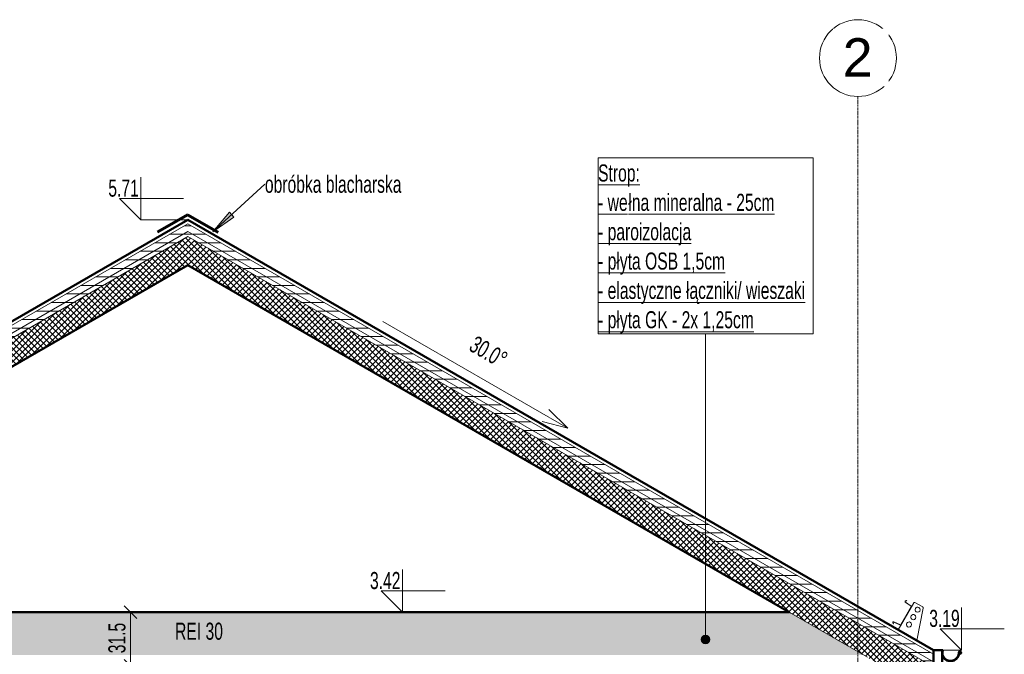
# Model space of a CAD drawing. Header units: centimetres. Extents: x 376 to 4434, y -323 to 48730.
# Tile 17 of 45: x 1931 to 2508, y 317 to 689. Entities that reach past the tile are written whole.
import ezdxf

# ---------------------------------------------------------------- set-up
doc = ezdxf.new("R2010")
doc.units = ezdxf.units.CM
doc.linetypes.add('Linia siatki', pattern=[2.2225, 1.27, -0.3175, 0.3175, -0.3175])
for name, color, linetype, lineweight in [('A-ANNO-DIMS', 7, 'Continuous', 5), ('A-ANNO-DIMS-50', 7, 'Continuous', 5), ('A-ANNO-IDEN', 7, 'Continuous', 5), ('A-DETL-WIDE', 7, 'Continuous', 70), ('A-FLOR', 7, 'Continuous', 5), ('A-FLOR-IDEN', 7, 'Continuous', 5), ('A-FLOR-PATT', 7, 'Continuous', 50), ('A-GENM', 7, 'Continuous', 5), ('A-ROOF', 7, 'Continuous', 5), ('A-ROOF-MCUT', 7, 'Continuous', 50), ('A-ROOF-PATT', 7, 'Continuous', 50), ('G-ANNO-DIMS', 7, 'Continuous', 5), ('G-ANNO-TEXT', 7, 'Continuous', 5), ('S-GRID', 7, 'Continuous', 5), ('S-GRID-IDEN', 7, 'Continuous', 5)]:
    doc.layers.add(name, color=color, linetype=linetype, lineweight=lineweight)
doc.styles.add('Arial', font='arial.ttf', dxfattribs={"height": 22.5})
doc.styles.add('Arial Narrow_1', font='ARIALN.TTF', dxfattribs={"width": 0.8, "height": 10})
doc.dimstyles.new('standard_wielkość_otworów', dxfattribs={"dimscale": 30.48, "dimtxt": 10.23431, "dimasz": 0.246063, "dimexe": 0.164042, "dimexo": 0.0625, "dimgap": 0, "dimtad": 1, "dimdec": 1, "dimrnd": 0.5, "dimdsep": 46, "dimtxsty": 'Arial Narrow_1', "dimblk1": 'OBLIQUE', "dimblk2": 'OBLIQUE', "dimsah": 1, "dimcen": 0.09, "dimazin": 0, "dimtfac": 1, "dimtdec": 4, "dimtix": 1, "dimtmove": 0, "dimatfit": 3, "dimfxl": 0.164042, "dimfxlon": 1, "dimtvp": 1, "dimtolj": 1, "dimtzin": 0, "dimarcsym": 2})
pattern_1 = [(0, (2116.5484, 303), (0, 5), [])]

# ---------------------------------------------------------------- blocks, each defined once
blk = doc.blocks.new('Construction_Roof-Accessories_Lindab_KOTEGL - Construction_Roof-Accessories_Lindab_KOTEGL-9237828-Przekrój')
at = {"layer": 'A-GENM', "color": 250, "true_color": 0x2a2a2a}
for p, q in [((66345.12, 347.05), (66336.01, 331.28)), ((66350.39, 344.59), (66345.81, 347.24)), ((66347.04, 324.91), (66350.72, 343.85))]:
    blk.add_line(p, q, dxfattribs=at)
for centre, radius, start, end in [((66345.56, 346.8), 0.5, 60.00494, 150), ((66345.56, 346.8), 0.5, 75.00412, 120.00165), ((66344.89, 338.65), 1.5, 58.04, 238.04), ((66347.38, 342.98), 1.5, 58.04, 238.04), ((66347.38, 342.98), 1.5, 238.04, 58.04), ((66350.04, 343.99), 0.701, 31.60296, 60.00494), ((66350.04, 343.99), 0.701, 349, 60.00494), ((66342.39, 334.32), 1.5, 58.04, 238.04), ((66342.39, 334.32), 1.5, 238.04, 58.04), ((66344.89, 338.65), 1.5, 238.04, 58.04)]:
    blk.add_arc(centre, radius, start, end, dxfattribs=at)
blk = doc.blocks.new('Construction_Roof-Accessories_Lindab_SNO_KOTEGL - Construction_Roof-Accessories_Lindab_SNO-9284629-Przekrój')
at = {"layer": 'A-GENM'}
for p, q in [((66343.69, 345.03), (66340.22, 347.4)), ((66340.29, 347.5), (66343.75, 345.13)), ((66340.34, 348.14), (66340.98, 348.35)), ((66341.02, 348.24), (66340.37, 348.03)), ((66340.98, 348.35), (66341.02, 348.24)), ((66337.52, 334.12), (66343.73, 344.87)), ((66343.82, 344.8), (66337.63, 334.07)), ((66333.14, 334.76), (66332.99, 335.43)), ((66333.11, 335.45), (66333.26, 334.79)), ((66333.26, 334.79), (66333.14, 334.76)), ((66337.31, 333.97), (66333.53, 335.79)), ((66333.58, 335.9), (66337.37, 334.08))]:
    blk.add_line(p, q, dxfattribs=at)
for centre, radius, start, end in [((66340.46, 347.74), 0.42, 107.63808, 235.09877), ((66340.46, 347.74), 0.3, 107.63808, 235), ((66343.63, 344.93), 0.115, 330, 55.63783), ((66343.61, 344.93), 0.248, 330, 55.63783), ((66333.4, 335.52), 0.42, 64.90123, 192.36192), ((66333.4, 335.52), 0.3, 65, 192.36192), ((66337.41, 334.2), 0.248, 244.36217, 330), ((66337.42, 334.18), 0.115, 244.36217, 330)]:
    blk.add_arc(centre, radius, start, end, dxfattribs=at)
blk = doc.blocks.new('DIMBLOCK1-Przekrój')
at = {"layer": 'A-ANNO-DIMS-50', "color": 250, "true_color": 0x303030}
for p, q in [((1996.01, 341.5), (1991.01, 341.5)), ((1996.01, 341.5), (1992.26, 345.25)), ((1996.01, 341.5), (1996.01, 310)), ((1996.01, 341.5), (1999.76, 337.75)), ((1996.01, 341.5), (2001.01, 341.5)), ((1996.01, 310), (1992.26, 313.75)), ((1996.01, 310), (1991.01, 310)), ((1996.01, 310), (1999.76, 306.25)), ((1996.01, 310), (2001.01, 310))]:
    blk.add_line(p, q, dxfattribs=at)
at = {"layer": 'A-ANNO-DIMS-50', "color": 0, "insert": (1983.08, 317.47), "char_height": 10, "width": 19.8838, "attachment_point": 1, "rotation": 90, "line_spacing_factor": 0.974696, "style": 'Arial Narrow_1'}
blk.add_mtext('31.5', dxfattribs=at)
blk = doc.blocks.new('_Oblique')
at = {"color": 0, "linetype": 'ByBlock', "lineweight": -2}
blk.add_line((-0.5, -0.5), (0.5, 0.5), dxfattribs=at)
blk = doc.blocks.new('Rzędne punktów - Znacznik rzędnej-817464-Przekrój')
at = {"layer": 'G-ANNO-DIMS'}
for p, q in [((66045.74, 341.5), (66045.74, 366.5)), ((66033.24, 354), (66045.74, 341.5)), ((66033.24, 354), (66070.74, 354))]:
    blk.add_line(p, q, dxfattribs=at)
blk = doc.blocks.new('Siatka - M_Symbol siatki - okrąg mniejszy-7853319-Przekrój')
at = {"layer": 'S-GRID-IDEN'}
blk.add_circle((65527.61, -300.36), 22.5, dxfattribs=at)

msp = doc.modelspace()

# ---------------------------------------------------------------- hatches: boundary and pattern name
at = {"layer": 'A-ANNO-IDEN'}
h = msp.add_hatch(color=256, dxfattribs=at)
edge = h.paths.add_edge_path()
edge.add_arc((2332.68, 325.52), 2.5, 0, 360)
at = {"layer": 'A-FLOR-PATT', "lineweight": 5, "true_color": 0x808080}
h = msp.add_hatch(dxfattribs=at)
h.set_pattern_fill('FP_8', color=8, style=0, pattern_type=2)
h.set_pattern_definition([(0, (2116.5484, 303), (2.381, 1.375), [1.587, -3.175]), (120, (2116.5484, 303), (-2.381285, 1.3745065), [1.588, -3.175]), (60, (2116.5484, 303), (-0.000285, 2.7495065), [0, -3.175, 1.587, 0])])
h.paths.add_polyline_path([(2188.29, 316.5), (2425.1, 316.5), (2381.79, 341.5), (1677.31, 341.5), (1645.85, 323.34), (1645.85, 316.5), (2061.15, 316.5)])
at = {"layer": 'A-ROOF-PATT', "lineweight": 5, "true_color": 0x808080}
h = msp.add_hatch(dxfattribs=at)
h.set_pattern_fill('FP_14', color=8, style=0, pattern_type=2)
h.set_pattern_definition(pattern_1)
h.paths.add_polyline_path([(2466.2, 312.4), (2466.2, 317.02), (2029.55, 569.12), (1592.9, 317.02), (1592.9, 312.4), (2029.55, 564.5), (2458.47, 316.86)])
h = msp.add_hatch(dxfattribs=at)
h.set_pattern_fill('FP_14', color=8, style=0, pattern_type=2)
h.set_pattern_definition(pattern_1)
h.paths.add_polyline_path([(2466.2, 309.51), (2466.2, 312.4), (2029.55, 564.5), (1592.9, 312.4), (1592.9, 309.51), (2029.55, 561.61), (2461.65, 312.14)])
at = {"layer": 'A-ROOF-PATT', "lineweight": 5, "true_color": 0x787878}
h = msp.add_hatch(dxfattribs=at)
h.set_pattern_fill('FP_10', color=8, style=0, pattern_type=2)
h.set_pattern_definition([(45, (2116.5484, 303), (-1.767767, 1.767767), []), (135, (2116.5484, 303), (-1.767767, -1.767767), [])])
h.paths.add_polyline_path([(2466.2, 292.77), (2466.2, 309.51), (2029.55, 561.61), (1592.9, 309.51), (1592.9, 292.77), (2029.55, 544.87), (2442.58, 306.4)])
at = {"layer": 'G-ANNO-TEXT'}
msp.add_hatch(color=256, dxfattribs=at).paths.add_polyline_path([(2044.17, 564.39), (2056.58, 573.04), (2053.92, 575.96)])

# ---------------------------------------------------------------- linework, layer by layer
at = {"layer": 'A-ANNO-IDEN'}
msp.add_line((2332.68, 325.52), (2332.68, 504.57), dxfattribs=at)
at = {"layer": 'A-ANNO-IDEN', "flags": 128}
msp.add_lwpolyline([(2269.83, 607.77), (2395.79, 607.77), (2395.79, 504.57), (2269.83, 504.57)], close=True, dxfattribs=at)
at = {"layer": 'A-ANNO-IDEN'}
msp.add_circle((2332.68, 325.52), 2.5, dxfattribs=at)
at = {"layer": 'A-DETL-WIDE'}
for q in [(2011.8, 564.18), (2047.3, 564.18)]:
    msp.add_line((2029.55, 574.43), q, dxfattribs=at)
at = {"layer": 'A-FLOR', "lineweight": 50}
msp.add_line((2381.79, 341.5), (1677.31, 341.5), dxfattribs=at)
at = {"layer": 'A-ROOF', "lineweight": 50}
for p, q in [((2029.55, 571.43), (1592.9, 319.33)), ((2466.2, 319.33), (2029.55, 571.43)), ((1677.31, 341.5), (2029.55, 544.87)), ((2029.55, 544.87), (2381.79, 341.5))]:
    msp.add_line(p, q, dxfattribs=at)
at = {"layer": 'A-ROOF'}
for p, q in [((2029.55, 569.12), (1592.9, 317.02)), ((2466.2, 317.02), (2029.55, 569.12)), ((2029.55, 564.5), (1592.9, 312.4)), ((1592.9, 309.51), (2029.55, 561.61)), ((2466.2, 312.4), (2029.55, 564.5)), ((2029.55, 561.61), (2466.2, 309.51)), ((2381.79, 341.5), (2427.5, 315.11))]:
    msp.add_line(p, q, dxfattribs=at)
at = {"layer": 'A-ROOF-MCUT'}
for p, q in [((2466.2, 319.33), (2466.2, 302.33)), ((2471.2, 319.33), (2466.2, 319.33)), ((2471.2, 302.33), (2471.2, 319.33)), ((2471.63, 319.33), (2471.43, 319.33)), ((2481.7, 317.33), (2481.7, 317.13))]:
    msp.add_line(p, q, dxfattribs=at)
for centre, radius, start, end in [((2476.2, 317.83), 5, 162.5424, 360), ((2476.2, 317.83), 4.8, 161.80962, 0), ((2481.7, 317.83), 0.695, 270, 180), ((2481.7, 317.83), 0.5, 270, 180)]:
    msp.add_arc(centre, radius, start, end, dxfattribs=at)
at = {"layer": 'G-ANNO-DIMS'}
for p, q in [((2029.55, 571.43), (2002.01, 571.43)), ((2252.07, 449.31), (2241.08, 460.29)), ((2252.07, 449.31), (2237.07, 453.33)), ((2170.68, 341.5), (2155.23, 341.5)), ((2192, 341.5), (2170.68, 341.5)), ((2471.2, 319.33), (2482.68, 319.33))]:
    msp.add_line(p, q, dxfattribs=at)
at = {"layer": 'G-ANNO-TEXT'}
for p, q in [((2044.17, 564.39), (2074.74, 592.28)), ((2053.92, 575.96), (2044.17, 564.39)), ((2044.17, 564.39), (2056.58, 573.04)), ((2056.58, 573.04), (2053.92, 575.96))]:
    msp.add_line(p, q, dxfattribs=at)
at = {"layer": 'S-GRID', "color": 9, "linetype": 'Linia siatki', "true_color": 0xc0c0c0}
msp.add_line((2422, -277.86), (2422, 643.69), dxfattribs=at)

# ---------------------------------------------------------------- block references
at = {"layer": 'A-GENM'}
msp.add_blockref('Construction_Roof-Accessories_Lindab_SNO_KOTEGL - Construction_Roof-Accessories_Lindab_SNO-9284629-Przekrój', (-63890.51, 0), dxfattribs=at)
at = {"layer": 'A-GENM', "color": 250, "true_color": 0x2a2a2a}
msp.add_blockref('Construction_Roof-Accessories_Lindab_KOTEGL - Construction_Roof-Accessories_Lindab_KOTEGL-9237828-Przekrój', (-63890.51, 0), dxfattribs=at)
at = {"layer": 'G-ANNO-DIMS'}
for p in [(-64043.73, 229.93), (-63890.51, 0), (-63563.06, -22.17)]:
    msp.add_blockref('Rzędne punktów - Znacznik rzędnej-817464-Przekrój', p, dxfattribs=at)
at = {"layer": 'S-GRID-IDEN'}
msp.add_blockref('Siatka - M_Symbol siatki - okrąg mniejszy-7853319-Przekrój', (-63105.61, 966.56), dxfattribs=at)

# ---------------------------------------------------------------- texts
at = {"layer": 'A-ANNO-IDEN', "char_height": 10, "attachment_point": 1, "style": 'Arial Narrow_1'}
for s, insert, width in [('\\LStrop:', (2269.83, 603.87), 30.7848), ('\\Lłna mineralna - 25cm', (2287.55, 586.68), 107.1054), ('\\L- we', (2269.83, 586.68), 21.4852), ('\\L- paroizolacja', (2269.83, 569.48), 68.6244), ('\\L- płyta OSB 1,5cm', (2269.83, 552.28), 92.9957), ('\\L- elastyczne łączniki/ wieszaki', (2269.83, 535.08), 152.3206), ('\\L- płyta GK - 2x 1,25cm', (2269.83, 517.89), 114.1603)]:
    msp.add_mtext(s, dxfattribs=dict(at, insert=insert, width=width))
at = {"layer": 'A-FLOR-IDEN', "color": 1, "true_color": 0xff0000, "insert": (2022.15, 335.4), "char_height": 10, "width": 34.9536, "attachment_point": 1, "style": 'Arial Narrow_1'}
msp.add_mtext('REI 30', dxfattribs=at)
at = {"layer": 'G-ANNO-DIMS', "char_height": 10, "width": 21.4907, "attachment_point": 1, "line_spacing_factor": 0.974696, "style": 'Arial Narrow_1'}
for s, insert in [('5.71', (1983.06, 595.01)), ('3.42', (2136.27, 365.09)), ('3.19', (2463.72, 342.92))]:
    msp.add_mtext(s, dxfattribs=dict(at, insert=insert))
at = {"layer": 'G-ANNO-TEXT', "insert": (2074.74, 597.28), "char_height": 10, "width": 100.692, "attachment_point": 1, "style": 'Arial Narrow_1'}
msp.add_mtext('obróbka blacharska', dxfattribs=at)

# ---------------------------------------------------------------- dimensions: what is measured, and where the dimension line sits
at = {"layer": 'A-ANNO-DIMS', "color": 250, "true_color": 0x303030}
dim = msp.add_linear_dim(base=(1996.01, 310), p1=(2001.01, 341.5), p2=(2001.01, 310), angle=90, dimstyle='standard_wielkość_otworów', override={"dimpost": '<>', "dimfxl": 31.5}, dxfattribs=at)
dim.commit()
dim.dimension.update_dxf_attribs({"geometry": 'DIMBLOCK1-Przekrój', "text_midpoint": (1990.9, 325.75)})

# ---------------------------------------------------------------- next in the draw order: texts
at = {"layer": 'G-ANNO-DIMS', "insert": (2198.57, 503.96), "char_height": 10, "width": 26.7713, "attachment_point": 1, "rotation": 330, "line_spacing_factor": 0.974696, "style": 'Arial Narrow_1', "bg_fill": 3, "box_fill_scale": 1.25, "bg_fill_color": 256, "bg_fill_true_color": 13158600, "bg_fill_transparency": 0}
msp.add_mtext('30.0°', dxfattribs=at)
at = {"layer": 'S-GRID-IDEN', "insert": (2413.07, 677.82), "char_height": 22.5, "width": 21.2447, "attachment_point": 1, "style": 'Arial', "bg_fill": 3, "box_fill_scale": 1.25, "bg_fill_color": 256, "bg_fill_true_color": 13158600, "bg_fill_transparency": 0}
msp.add_mtext('\\fArial|b0|i0|c238|p34|;2', dxfattribs=at)

# ---------------------------------------------------------------- next in the draw order: linework, layer by layer
at = {"layer": 'G-ANNO-DIMS'}
msp.add_line((2143.81, 511.81), (2252.07, 449.31), dxfattribs=at)

doc.saveas('drawing.dxf')
